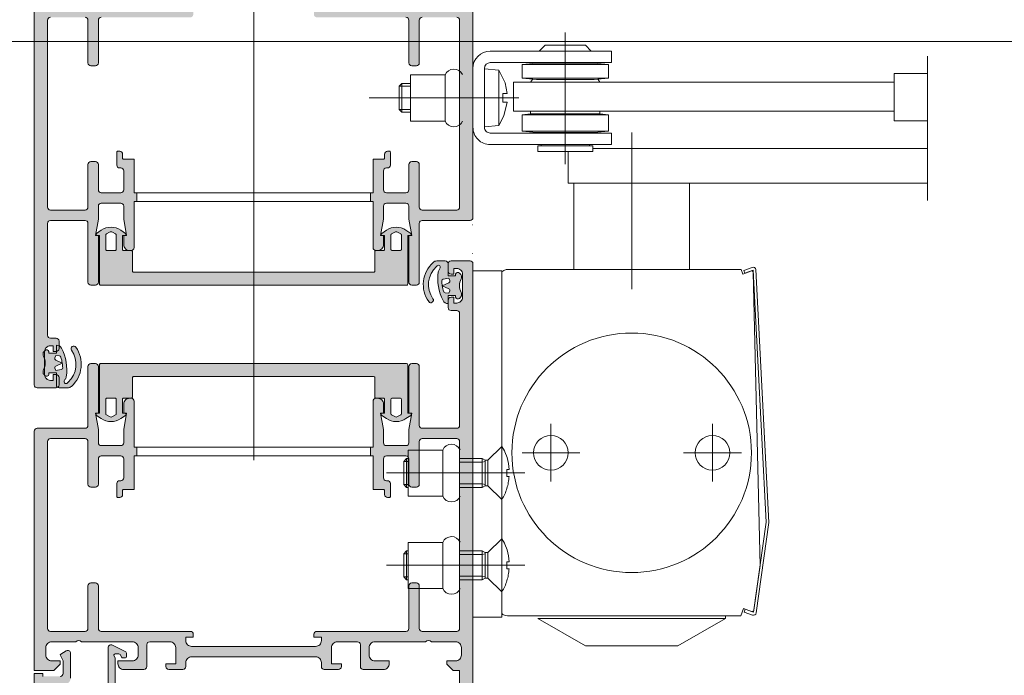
# Model space of a CAD drawing. Header units: metres. Extents: x -0.7 to 9.9, y -1.9 to 2.2.
# Tile 43 of 51: x 8.569 to 8.739, y 0.939 to 1.053. Entities that reach past the tile are written whole.
import ezdxf

# ---------------------------------------------------------------- set-up
doc = ezdxf.new("R2010")
doc.units = ezdxf.units.M
doc.header["$MEASUREMENT"] = 0
for name, pattern in [('ACAD_ISO02W100', [0.015, 0.012, -0.003]), ('ACAD_ISO10W100', [0.018, 0.012, -0.003, 0, -0.003]), ('BROKEN_3', [0.002, 0.001, -0.001]), ('Strichlinie doppelt', [0.109361, 0.052917, -0.021167, 0.014111, -0.021167])]:
    doc.linetypes.add(name, pattern=pattern)
for name, color, linetype in [('152 - Bemaßung_ Beschriftung.Ausbau', 7, 'Continuous'), ('451 - Universal.Achsen Raster', 7, 'Continuous'), ('608 - Struktur.Träger', 7, 'Continuous'), ('Neubau_301 - Elemente.Linie', 7, 'Continuous'), ('Neubau_302 - Elemente.Schraffur', 7, 'Continuous')]:
    doc.layers.add(name, color=color, linetype=linetype)
doc.styles.add('ERSTELLTER_STIL_1', font='txt')
doc.dimstyles.new('ERSTELLTER_STIL__5', dxfattribs={"dimtxt": 0.04, "dimasz": 0.02128, "dimexe": 0.18, "dimexo": 0.0625, "dimgap": 0, "dimtad": 1, "dimzin": 0, "dimdsep": 46, "dimtxsty": 'ERSTELLTER_STIL_1', "dimblk": 'ARROWHEAD_2', "dimblk1": 'ARROWHEAD_2', "dimblk2": 'ARROWHEAD_2', "dimcen": 0.09, "dimse1": 1, "dimse2": 1, "dimclrd": 7, "dimclre": 7, "dimclrt": 7, "dimazin": 0, "dimtfac": 1, "dimtdec": 4, "dimtmove": 0, "dimatfit": 3, "dimfxl": 1, "dimtolj": 1, "dimtzin": 0, "dimarcsym": 0})

# ---------------------------------------------------------------- blocks, each defined once
blk = doc.blocks.new('*D73', base_point=(-2.72064, -4.65605))
at = {"layer": '152 - Bemaßung_ Beschriftung.Ausbau', "color": 7, "linetype": 'Continuous', "lineweight": 5}
for p, q in [((8.86862, 1.09303), (8.89662, 1.07686)), ((8.90362, 1.08495), (8.86162, 1.08495)), ((8.88262, 0.91495), (8.88262, 1.08495)), ((8.86862, 0.92303), (8.89662, 0.90686)), ((8.90362, 0.91495), (8.86162, 0.91495))]:
    blk.add_line(p, q, dxfattribs=at)
at = {"layer": '152 - Bemaßung_ Beschriftung.Ausbau', "color": 7, "lineweight": 5, "insert": (8.87462, 0.96959), "char_height": 0.04, "attachment_point": 7, "rotation": 90, "style": 'ERSTELLTER_STIL_1'}
blk.add_mtext('\\A1;{\\pql;\\fArial|b0|i0|c0|p38;17}', dxfattribs=at)
blk = doc.blocks.new('ARROWHEAD_2')
at = {"color": 0, "linetype": 'Continuous', "lineweight": 0}
for p, q in [((-0.3781, -0.655), (0.3781, 0.655)), ((0, 0), (-1, 0))]:
    blk.add_line(p, q, dxfattribs=at)
blk = doc.blocks.new('*D78', base_point=(-2.72064, -4.65605))
at = {"layer": '152 - Bemaßung_ Beschriftung.Ausbau', "color": 7, "linetype": 'Continuous', "lineweight": 5}
for p, q in [((9.01862, 0.99703), (9.04662, 0.98086)), ((9.05362, 0.98895), (9.01162, 0.98895)), ((9.03262, -1.29105), (9.03262, 0.98895)), ((9.01862, -1.28297), (9.04662, -1.29914)), ((9.05362, -1.29105), (9.01162, -1.29105)), ((9.03262, -1.30475), (9.03262, -1.29105))]:
    blk.add_line(p, q, dxfattribs=at)
at = {"layer": '152 - Bemaßung_ Beschriftung.Ausbau', "color": 7, "lineweight": 5, "insert": (9.02462, -0.20427), "char_height": 0.04, "attachment_point": 7, "rotation": 90, "style": 'ERSTELLTER_STIL_1'}
blk.add_mtext('\\A1;{\\pql;\\fArial|b0|i0|c0|p38;2,28}', dxfattribs=at)
blk = doc.blocks.new('*D79', base_point=(-2.72064, -4.65605))
at = {"layer": '152 - Bemaßung_ Beschriftung.Ausbau', "color": 7, "linetype": 'Continuous', "lineweight": 5}
for p, q in [((9.01862, 1.70703), (9.04662, 1.69086)), ((9.05362, 1.69895), (9.01162, 1.69895)), ((9.03262, 0.98895), (9.03262, 1.69895)), ((9.01862, 0.99703), (9.04662, 0.98086)), ((9.05362, 0.98895), (9.01162, 0.98895))]:
    blk.add_line(p, q, dxfattribs=at)
at = {"layer": '152 - Bemaßung_ Beschriftung.Ausbau', "color": 7, "lineweight": 5, "char_height": 0.04, "attachment_point": 7, "rotation": 90, "style": 'ERSTELLTER_STIL_1'}
for s, insert in [('\\A1;{\\pql;\\fArial|b0|i0|c0|p38;1}', (9.02462, 1.6605)), ('\\A1;{\\pql;\\fArial|b0|i0|c0|p38;71}', (9.02462, 1.29841))]:
    blk.add_mtext(s, dxfattribs=dict(at, insert=insert))

msp = doc.modelspace()

# ---------------------------------------------------------------- hatches: boundary and pattern name
at = {"layer": 'Neubau_302 - Elemente.Schraffur', "linetype": 'Continuous', "lineweight": 5}
for points in [[(8.62008, 1.05755, 0.414214), (8.62108, 1.05855), (8.62108, 1.05925, -0.414214), (8.62158, 1.05975), (8.62403, 1.05975, -0.414214), (8.62453, 1.05925), (8.62453, 1.05875), (8.62283, 1.05875), (8.62283, 1.05595, 0.414214), (8.62383, 1.05495), (8.62733, 1.05495, 0.414214), (8.62783, 1.05545), (8.62783, 1.05925, -0.414214), (8.62833, 1.05975), (8.63183, 1.05975, -0.414214), (8.63283, 1.05875), (8.63283, 1.05825), (8.63033, 1.05825, 0.414214), (8.62933, 1.05725), (8.62933, 1.05595, 0.414214), (8.63033, 1.05495), (8.63913, 1.05495, 0.4), (8.64013, 1.05495), (8.64433, 1.05495, 0.414214), (8.64533, 1.05595), (8.64533, 1.05725, 0.414214), (8.64433, 1.05825), (8.64283, 1.05825), (8.64283, 1.05885), (8.64393, 1.05995), (8.64733, 1.05995), (8.64733, 1.01845, -0.414214), (8.64683, 1.01795), (8.63853, 1.01795, 0.414214), (8.63803, 1.01745), (8.63803, 1.00725, -0.414214), (8.63753, 1.00675), (8.63673, 1.00675, -0.414214), (8.63623, 1.00725), (8.63623, 1.01535), (8.63673, 1.01535), (8.63623, 1.01818), (8.63623, 1.02045, 0.414214), (8.63573, 1.02095), (8.63233, 1.02095, 0.414214), (8.63183, 1.02045), (8.63183, 1.01818), (8.63133, 1.01535), (8.63183, 1.01535), (8.63183, 1.01375, -0.414214), (8.63083, 1.01275), (8.63053, 1.01275, -0.414214), (8.63003, 1.01325), (8.63003, 1.02125), (8.62958, 1.02125), (8.62958, 1.02275), (8.63003, 1.02275), (8.63003, 1.02855), (8.63183, 1.02855, 0.414214), (8.63203, 1.02875), (8.63203, 1.02945, -0.414214), (8.63253, 1.02995), (8.63283, 1.02995, -0.414214), (8.63303, 1.02975), (8.63303, 1.02755, -0.414214), (8.63253, 1.02705), (8.63233, 1.02705, 0.414214), (8.63183, 1.02655), (8.63183, 1.02325, 0.414214), (8.63233, 1.02275), (8.63573, 1.02275, 0.414214), (8.63623, 1.02325), (8.63623, 1.02765, -0.414214), (8.63673, 1.02815), (8.63753, 1.02815, -0.414214), (8.63803, 1.02765), (8.63803, 1.02025, 0.414214), (8.63853, 1.01975), (8.64453, 1.01975, 0.414214), (8.64503, 1.02025), (8.64503, 1.05265, 0.414214), (8.64453, 1.05315), (8.63853, 1.05315, 0.414214), (8.63803, 1.05265), (8.63803, 1.04525, -0.414214), (8.63753, 1.04475), (8.63673, 1.04475, -0.414214), (8.63623, 1.04525), (8.63623, 1.05265, 0.414214), (8.63573, 1.05315), (8.62028, 1.05315, -0.414214), (8.61978, 1.05365), (8.61978, 1.05415), (8.62108, 1.05415), (8.62108, 1.05475, 0.414214), (8.62008, 1.05575), (8.59858, 1.05575, 0.414214), (8.59758, 1.05475), (8.59758, 1.05415), (8.59888, 1.05415), (8.59888, 1.05365, -0.414214), (8.59838, 1.05315), (8.58293, 1.05315, 0.414214), (8.58243, 1.05265), (8.58243, 1.04525, -0.414214), (8.58193, 1.04475), (8.58113, 1.04475, -0.414214), (8.58063, 1.04525), (8.58063, 1.05265, 0.414214), (8.58013, 1.05315), (8.57413, 1.05315, 0.414214), (8.57363, 1.05265), (8.57363, 1.02025, 0.414214), (8.57413, 1.01975), (8.58013, 1.01975, 0.414214), (8.58063, 1.02025), (8.58063, 1.02765, -0.414214), (8.58113, 1.02815), (8.58193, 1.02815, -0.414214), (8.58243, 1.02765), (8.58243, 1.02325, 0.414214), (8.58293, 1.02275), (8.58633, 1.02275, 0.414214), (8.58683, 1.02325), (8.58683, 1.02655, 0.414214), (8.58633, 1.02705), (8.58613, 1.02705, -0.414214), (8.58563, 1.02755), (8.58563, 1.02975, -0.414214), (8.58583, 1.02995), (8.58613, 1.02995, -0.414214), (8.58663, 1.02945), (8.58663, 1.02875, 0.414214), (8.58683, 1.02855), (8.58863, 1.02855), (8.58863, 1.02275), (8.58908, 1.02275), (8.58908, 1.02125), (8.58863, 1.02125), (8.58863, 1.01325, -0.414214), (8.58813, 1.01275), (8.58783, 1.01275, -0.414214), (8.58683, 1.01375), (8.58683, 1.01535), (8.58733, 1.01535), (8.58683, 1.01818), (8.58683, 1.02045, 0.414214), (8.58633, 1.02095), (8.58293, 1.02095, 0.414214), (8.58243, 1.02045), (8.58243, 1.01818), (8.58193, 1.01535), (8.58243, 1.01535), (8.58243, 1.00725, -0.414214), (8.58193, 1.00675), (8.58113, 1.00675, -0.414214), (8.58063, 1.00725), (8.58063, 1.01745, 0.414214), (8.58013, 1.01795), (8.57413, 1.01795, 0.414214), (8.57363, 1.01745), (8.57363, 0.99805, 0.414214), (8.57413, 0.99755), (8.57513, 0.99755, -0.414214), (8.57563, 0.99705), (8.57563, 0.99575, -0.414214), (8.57513, 0.99525), (8.57463, 0.99525), (8.57463, 0.99625), (8.57413, 0.99625, 0.414214), (8.57313, 0.99525), (8.57313, 0.99125, 0.414214), (8.57413, 0.99025), (8.57463, 0.99025), (8.57463, 0.99125), (8.57513, 0.99125, -0.414214), (8.57563, 0.99075), (8.57563, 0.98945, -0.414214), (8.57513, 0.98895), (8.57183, 0.98895, -0.414214), (8.57133, 0.98945), (8.57133, 1.05995), (8.57473, 1.05995), (8.57583, 1.05885), (8.57583, 1.05825), (8.57433, 1.05825, 0.414214), (8.57333, 1.05725), (8.57333, 1.05595, 0.414214), (8.57433, 1.05495), (8.57853, 1.05495, 0.4), (8.57953, 1.05495), (8.58833, 1.05495, 0.414214), (8.58933, 1.05595), (8.58933, 1.05725, 0.414214), (8.58833, 1.05825), (8.58583, 1.05825), (8.58583, 1.05875, -0.414214), (8.58683, 1.05975), (8.59033, 1.05975, -0.414214), (8.59083, 1.05925), (8.59083, 1.05545, 0.414214), (8.59133, 1.05495), (8.59483, 1.05495, 0.414214), (8.59583, 1.05595), (8.59583, 1.05875), (8.59413, 1.05875), (8.59413, 1.05925, -0.414214), (8.59463, 1.05975), (8.59708, 1.05975, -0.414214), (8.59758, 1.05925), (8.59758, 1.05855, 0.414214), (8.59858, 1.05755)], [(8.57413, 0.98015, 0.414214), (8.57363, 0.97965), (8.57363, 0.94725, 0.414214), (8.57413, 0.94675), (8.58013, 0.94675, 0.414214), (8.58063, 0.94725), (8.58063, 0.95465, -0.414214), (8.58113, 0.95515), (8.58193, 0.95515, -0.414214), (8.58243, 0.95465), (8.58243, 0.94725, 0.414214), (8.58293, 0.94675), (8.59838, 0.94675, -0.414214), (8.59888, 0.94625), (8.59888, 0.94575), (8.59758, 0.94575), (8.59758, 0.94515, 0.414214), (8.59858, 0.94415), (8.62008, 0.94415, 0.414214), (8.62108, 0.94515), (8.62108, 0.94575), (8.61978, 0.94575), (8.61978, 0.94625, -0.414214), (8.62028, 0.94675), (8.63573, 0.94675, 0.414214), (8.63623, 0.94725), (8.63623, 0.95465, -0.414214), (8.63673, 0.95515), (8.63753, 0.95515, -0.414214), (8.63803, 0.95465), (8.63803, 0.94725, 0.414214), (8.63853, 0.94675), (8.64453, 0.94675, 0.414214), (8.64503, 0.94725), (8.64503, 0.97965, 0.414214), (8.64453, 0.98015), (8.63853, 0.98015, 0.414214), (8.63803, 0.97965), (8.63803, 0.97225, -0.414214), (8.63753, 0.97175), (8.63673, 0.97175, -0.414214), (8.63623, 0.97225), (8.63623, 0.97665, 0.414214), (8.63573, 0.97715), (8.63233, 0.97715, 0.414214), (8.63183, 0.97665), (8.63183, 0.97335, 0.414214), (8.63233, 0.97285), (8.63253, 0.97285, -0.414214), (8.63303, 0.97235), (8.63303, 0.97015, -0.414214), (8.63283, 0.96995), (8.63253, 0.96995, -0.414214), (8.63203, 0.97045), (8.63203, 0.97115, 0.414214), (8.63183, 0.97135), (8.63003, 0.97135), (8.63003, 0.97715), (8.62958, 0.97715), (8.62958, 0.97865), (8.63003, 0.97865), (8.63003, 0.98665, -0.414214), (8.63053, 0.98715), (8.63083, 0.98715, -0.414214), (8.63183, 0.98615), (8.63183, 0.98455), (8.63133, 0.98455), (8.63183, 0.98171), (8.63183, 0.97945, 0.414214), (8.63233, 0.97895), (8.63573, 0.97895, 0.414214), (8.63623, 0.97945), (8.63623, 0.98171), (8.63673, 0.98455), (8.63623, 0.98455), (8.63623, 0.99265, -0.414214), (8.63673, 0.99315), (8.63753, 0.99315, -0.414214), (8.63803, 0.99265), (8.63803, 0.98245, 0.414214), (8.63853, 0.98195), (8.64453, 0.98195, 0.414214), (8.64503, 0.98245), (8.64503, 1.00185, 0.414214), (8.64453, 1.00235), (8.64353, 1.00235, -0.414214), (8.64303, 1.00285), (8.64303, 1.00415, -0.414214), (8.64353, 1.00465), (8.64403, 1.00465), (8.64403, 1.00365), (8.64453, 1.00365, 0.414214), (8.64553, 1.00465), (8.64553, 1.00865, 0.414214), (8.64453, 1.00965), (8.64403, 1.00965), (8.64403, 1.00865), (8.64353, 1.00865, -0.414214), (8.64303, 1.00915), (8.64303, 1.01045, -0.414214), (8.64353, 1.01095), (8.64683, 1.01095, -0.414214), (8.64733, 1.01045), (8.64733, 0.91545, -0.414214), (8.64683, 0.91495), (8.64233, 0.91495, -0.414214), (8.64183, 0.91545), (8.64183, 0.91675, -0.414214), (8.64233, 0.91725), (8.64283, 0.91725), (8.64283, 0.91625), (8.64433, 0.91625, 0.414214), (8.64533, 0.91725), (8.64533, 0.92125, 0.414214), (8.64433, 0.92225), (8.64283, 0.92225), (8.64283, 0.92125), (8.64233, 0.92125, -0.414214), (8.64183, 0.92175), (8.64183, 0.92455, -0.474498), (8.64243, 0.92504, -0.474498), (8.64303, 0.92455), (8.64303, 0.92405, 0.414214), (8.64353, 0.92355), (8.64453, 0.92355, 0.414214), (8.64503, 0.92405), (8.64503, 0.93995), (8.64393, 0.93995), (8.64283, 0.94105), (8.64283, 0.94165), (8.64433, 0.94165, 0.414214), (8.64533, 0.94265), (8.64533, 0.94395, 0.414214), (8.64433, 0.94495), (8.64013, 0.94495, 0.4), (8.63913, 0.94495), (8.63033, 0.94495, 0.414214), (8.62933, 0.94395), (8.62933, 0.94265, 0.414214), (8.63033, 0.94165), (8.63283, 0.94165), (8.63283, 0.94115, -0.414214), (8.63183, 0.94015), (8.62833, 0.94015, -0.414214), (8.62783, 0.94065), (8.62783, 0.94445, 0.414214), (8.62733, 0.94495), (8.62383, 0.94495, 0.414214), (8.62283, 0.94395), (8.62283, 0.94115), (8.62453, 0.94115), (8.62453, 0.94065, -0.414214), (8.62403, 0.94015), (8.62158, 0.94015, -0.414214), (8.62108, 0.94065), (8.62108, 0.94135, 0.414214), (8.62008, 0.94235), (8.59858, 0.94235, 0.414214), (8.59758, 0.94135), (8.59758, 0.94065, -0.414214), (8.59708, 0.94015), (8.59463, 0.94015, -0.414214), (8.59413, 0.94065), (8.59413, 0.94115), (8.59583, 0.94115), (8.59583, 0.94395, 0.414214), (8.59483, 0.94495), (8.59133, 0.94495, 0.414214), (8.59083, 0.94445), (8.59083, 0.94065, -0.414214), (8.59033, 0.94015), (8.58683, 0.94015, -0.414214), (8.58583, 0.94115), (8.58583, 0.94165), (8.58833, 0.94165, 0.414214), (8.58933, 0.94265), (8.58933, 0.94395, 0.414214), (8.58833, 0.94495), (8.57953, 0.94495, 0.4), (8.57853, 0.94495), (8.57433, 0.94495, 0.414214), (8.57333, 0.94395), (8.57333, 0.94265, 0.414214), (8.57433, 0.94165), (8.57583, 0.94165), (8.57583, 0.94105), (8.57473, 0.93995), (8.57133, 0.93995), (8.57133, 0.98145, -0.414214), (8.57183, 0.98195), (8.58013, 0.98195, 0.414214), (8.58063, 0.98245), (8.58063, 0.99265, -0.414214), (8.58113, 0.99315), (8.58193, 0.99315, -0.414214), (8.58243, 0.99265), (8.58243, 0.98455), (8.58193, 0.98455), (8.58243, 0.98171), (8.58243, 0.97945, 0.414214), (8.58293, 0.97895), (8.58633, 0.97895, 0.414214), (8.58683, 0.97945), (8.58683, 0.98171), (8.58733, 0.98455), (8.58683, 0.98455), (8.58683, 0.98615, -0.414214), (8.58783, 0.98715), (8.58813, 0.98715, -0.414214), (8.58863, 0.98665), (8.58863, 0.97865), (8.58908, 0.97865), (8.58908, 0.97715), (8.58863, 0.97715), (8.58863, 0.97135), (8.58683, 0.97135, 0.414214), (8.58663, 0.97115), (8.58663, 0.97045, -0.414214), (8.58613, 0.96995), (8.58583, 0.96995, -0.414214), (8.58563, 0.97015), (8.58563, 0.97235, -0.488484), (8.58624, 0.97286, 0.473285), (8.58683, 0.97335), (8.58683, 0.97665, 0.414214), (8.58633, 0.97715), (8.58293, 0.97715, 0.414214), (8.58243, 0.97665), (8.58243, 0.97225, -0.414214), (8.58193, 0.97175), (8.58113, 0.97175, -0.414214), (8.58063, 0.97225), (8.58063, 0.97965, 0.414214), (8.58013, 0.98015)], [(8.61948, 0.9188, -0.668201), (8.62033, 0.91845), (8.62033, 0.91745, -0.414577), (8.61983, 0.91695), (8.61883, 0.91695, 0.414577), (8.61833, 0.91645), (8.61833, 0.91545, -0.414395), (8.61783, 0.91495), (8.57183, 0.91495, -0.414516), (8.57133, 0.91545), (8.57133, 0.93945), (8.57283, 0.93945), (8.57283, 0.93895), (8.57583, 0.93895, 0.414515), (8.57633, 0.93945), (8.57633, 0.94165), (8.57586, 0.94257, -0.401246), (8.57593, 0.94283), (8.57688, 0.94338, -0.57735), (8.57763, 0.94295), (8.57763, 0.93865, -0.414516), (8.57663, 0.93765), (8.57333, 0.93765, 0.414516), (8.57283, 0.93715), (8.57283, 0.91685, 0.414513), (8.57333, 0.91635), (8.58363, 0.91635, 0.414515), (8.58413, 0.91685), (8.58413, 0.94395, -0.589288), (8.5849, 0.94437), (8.5871, 0.94329, -0.256951), (8.58733, 0.94287), (8.58733, 0.94235, -0.413047), (8.58713, 0.94215), (8.58665, 0.94215, -0.265753), (8.58648, 0.94225), (8.58619, 0.94275, 0.268805), (8.58601, 0.94285), (8.58533, 0.94285, 0.493148), (8.58514, 0.94259), (8.58533, 0.94215), (8.58533, 0.91685, 0.414515), (8.58583, 0.91635), (8.61663, 0.91635, 0.414516), (8.61713, 0.91685), (8.61713, 0.91848, -0.114745), (8.61727, 0.91914), (8.6194, 0.9237, -0.99569), (8.62027, 0.9232), (8.6183, 0.91898, 0.872598), (8.61907, 0.91839)]]:
    msp.add_hatch(color=7, dxfattribs=at).paths.add_polyline_path(points)
h = msp.add_hatch(color=7, dxfattribs=at)
h.paths.add_polyline_path([(8.63655, 1.01571, -0.737214), (8.63643, 1.01535), (8.63603, 1.01535), (8.63603, 1.00695, -0.414214), (8.63583, 1.00675), (8.58283, 1.00675, -0.414214), (8.58263, 1.00695), (8.58263, 1.01535), (8.58223, 1.01535, -0.737214), (8.58212, 1.01571), (8.58294, 1.01627, -0.309622), (8.58633, 1.01627), (8.58715, 1.01571, -0.737214), (8.58703, 1.01535), (8.58663, 1.01535), (8.58663, 1.01295, 0.414214), (8.58683, 1.01275), (8.58813, 1.01275, -0.414214), (8.58833, 1.01255), (8.58833, 1.0092, 0.414214), (8.58853, 1.009), (8.63013, 1.009, 0.414214), (8.63033, 1.0092), (8.63033, 1.01255, -0.414214), (8.63053, 1.01275), (8.63183, 1.01275, 0.414214), (8.63203, 1.01295), (8.63203, 1.01535), (8.63163, 1.01535, -0.737214), (8.63152, 1.01571), (8.63234, 1.01627, -0.309622), (8.63573, 1.01627)])
h.paths.add_polyline_path([(8.63473, 1.01275, 0.414214), (8.63493, 1.01295), (8.63493, 1.01544, 0.267949), (8.63483, 1.01561), (8.63428, 1.01593, 0.267949), (8.63378, 1.01593), (8.63323, 1.01561, 0.267949), (8.63313, 1.01544), (8.63313, 1.01295, 0.414214), (8.63333, 1.01275)], flags=0)
h.paths.add_polyline_path([(8.58553, 1.01544, 0.267949), (8.58543, 1.01561), (8.58488, 1.01593, 0.267949), (8.58438, 1.01593), (8.58383, 1.01561, 0.267949), (8.58373, 1.01544), (8.58373, 1.01295, 0.414214), (8.58393, 1.01275), (8.58533, 1.01275, 0.414214), (8.58553, 1.01295)], flags=0)
h = msp.add_hatch(color=7, dxfattribs=at)
h.paths.add_polyline_path([(8.64533, 1.00808, -0.120523), (8.64528, 1.00785, 0.2446), (8.64528, 1.00545, -0.120523), (8.64533, 1.00522), (8.64533, 1.00492, -0.198912), (8.64525, 1.00471), (8.645, 1.00446, -0.580394), (8.64433, 1.00465), (8.64433, 1.00495), (8.64303, 1.00495), (8.64303, 1.00355, -0.277963), (8.64215, 1.00408, -0.162943), (8.64133, 1.00903, -0.138343), (8.64156, 1.00952, 0.237078), (8.64167, 1.00996, 0.488814), (8.64124, 1.01016, 0.071122), (8.64099, 1.00998, 0.372376), (8.6404, 1.0044, -1), (8.63966, 1.00389, -0.376216), (8.64042, 1.01068, -0.1871), (8.6411, 1.01094), (8.64118, 1.01094, -0.006591), (8.64132, 1.01095), (8.64253, 1.01095, -0.414214), (8.64303, 1.01045), (8.64303, 1.00835), (8.64433, 1.00835), (8.64433, 1.00865, -0.580394), (8.645, 1.00883), (8.64525, 1.00859, -0.198912), (8.64533, 1.00838)])
h.paths.add_polyline_path([(8.64315, 1.00717, 0.388879), (8.64331, 1.00755), (8.64316, 1.00795), (8.64219, 1.00777, 0.376016), (8.64194, 1.00747, 0.028633), (8.64202, 1.00665)], flags=0)
h.paths.add_polyline_path([(8.64331, 1.00574, 0.388879), (8.64315, 1.00612), (8.64202, 1.00665, 0.03698), (8.64227, 1.00561, 0.303538), (8.64253, 1.0054), (8.64316, 1.00535)], flags=0)
h = msp.add_hatch(color=7, dxfattribs=at)
h.paths.add_polyline_path([(8.57854, 0.99601, -0.376216), (8.57778, 0.98921, -0.1871), (8.5771, 0.98895), (8.57702, 0.98895, -0.006591), (8.57688, 0.98895), (8.57567, 0.98895, -0.414214), (8.57517, 0.98945), (8.57517, 0.99155), (8.57387, 0.99155), (8.57387, 0.99125, -0.580394), (8.5732, 0.99106), (8.57296, 0.99131, -0.198912), (8.57287, 0.99152), (8.57287, 0.99182, -0.120523), (8.57292, 0.99205, 0.2446), (8.57292, 0.99445, -0.120523), (8.57287, 0.99468), (8.57287, 0.99498, -0.198912), (8.57296, 0.99519), (8.5732, 0.99543, -0.580394), (8.57387, 0.99525), (8.57387, 0.99495), (8.57517, 0.99495), (8.57517, 0.99635, -0.277963), (8.57605, 0.99581, -0.162943), (8.57687, 0.99086, -0.138343), (8.57664, 0.99037, 0.237078), (8.57653, 0.98994, 0.488814), (8.57696, 0.98973, 0.071122), (8.57721, 0.98991, 0.372376), (8.5778, 0.99549, -1)])
h.paths.add_polyline_path([(8.57601, 0.99212, 0.376016), (8.57626, 0.99243, 0.028633), (8.57618, 0.99325), (8.57505, 0.99272, 0.388879), (8.57489, 0.99234), (8.57504, 0.99195)], flags=0)
h.paths.add_polyline_path([(8.57618, 0.99325, 0.03698), (8.57594, 0.99428, 0.303538), (8.57568, 0.99449), (8.57504, 0.99455), (8.57489, 0.99415, 0.388879), (8.57505, 0.99377)], flags=0)
h = msp.add_hatch(color=7, dxfattribs=at)
h.paths.add_polyline_path([(8.63643, 0.98455, -0.737214), (8.63655, 0.98418), (8.63573, 0.98362, -0.309622), (8.63234, 0.98362), (8.63152, 0.98418, -0.737214), (8.63163, 0.98455), (8.63203, 0.98455), (8.63203, 0.98695, 0.414214), (8.63183, 0.98715), (8.63053, 0.98715, -0.414214), (8.63033, 0.98735), (8.63033, 0.9907, 0.414214), (8.63013, 0.9909), (8.58853, 0.9909, 0.414214), (8.58833, 0.9907), (8.58833, 0.98735, -0.414214), (8.58813, 0.98715), (8.58683, 0.98715, 0.414214), (8.58663, 0.98695), (8.58663, 0.98455), (8.58703, 0.98455, -0.737214), (8.58715, 0.98418), (8.58633, 0.98362, -0.309622), (8.58294, 0.98362), (8.58212, 0.98418, -0.737214), (8.58223, 0.98455), (8.58263, 0.98455), (8.58263, 0.99295, -0.414214), (8.58283, 0.99315), (8.63583, 0.99315, -0.414214), (8.63603, 0.99295), (8.63603, 0.98455)])
h.paths.add_polyline_path([(8.63483, 0.98428, 0.267949), (8.63493, 0.98445), (8.63493, 0.98695, 0.414214), (8.63473, 0.98715), (8.63333, 0.98715, 0.414214), (8.63313, 0.98695), (8.63313, 0.98445, 0.267949), (8.63323, 0.98428), (8.63378, 0.98396, 0.267949), (8.63428, 0.98396)], flags=0)
h.paths.add_polyline_path([(8.58543, 0.98428, 0.267949), (8.58553, 0.98445), (8.58553, 0.98695, 0.414214), (8.58533, 0.98715), (8.58393, 0.98715, 0.414214), (8.58373, 0.98695), (8.58373, 0.98445, 0.267949), (8.58383, 0.98428), (8.58438, 0.98396, 0.267949), (8.58488, 0.98396)], flags=0)

# ---------------------------------------------------------------- linework, layer by layer
at = {"layer": '451 - Universal.Achsen Raster', "color": 160, "linetype": 'Strichlinie doppelt', "lineweight": 9, "ltscale": 2, "true_color": 0x3232ff}
msp.add_line((8.60935, 1.89395), (8.60935, -1.60605), dxfattribs=at)
at = {"layer": '608 - Struktur.Träger', "color": 252, "linetype": 'Continuous', "lineweight": 13, "true_color": 0x919191}
msp.add_line((8.76935, 1.04895), (8.09935, 1.04895), dxfattribs=at)
at = {"layer": 'Neubau_301 - Elemente.Linie', "color": 1, "linetype": 'Continuous', "lineweight": 5}
for p, q in [((8.58908, 1.02275), (8.58908, 1.02125)), ((8.62958, 1.02275), (8.62958, 1.02125)), ((8.64733, 1.0172), (8.64728, 1.0172)), ((8.64733, 1.0122), (8.64728, 1.0122)), ((8.58908, 0.97865), (8.58908, 0.97715)), ((8.62958, 0.97865), (8.62958, 0.97715)), ((8.64733, 0.9742), (8.64728, 0.9742)), ((8.64733, 0.9582), (8.64728, 0.9582))]:
    msp.add_line(p, q, dxfattribs=at)
at = {"layer": 'Neubau_301 - Elemente.Linie', "color": 1, "linetype": 'Continuous', "lineweight": 5, "flags": 128}
for points in [[(8.57133, 1.05995), (8.57133, 0.98945, 0.414214), (8.57183, 0.98895), (8.57513, 0.98895, 0.414214), (8.57563, 0.98945), (8.57563, 0.99075, 0.414214), (8.57513, 0.99125), (8.57463, 0.99125), (8.57463, 0.99025), (8.57413, 0.99025, -0.414214), (8.57313, 0.99125), (8.57313, 0.99525, -0.414214), (8.57413, 0.99625), (8.57463, 0.99625), (8.57463, 0.99525), (8.57513, 0.99525, 0.414214), (8.57563, 0.99575), (8.57563, 0.99705, 0.414214), (8.57513, 0.99755), (8.57413, 0.99755, -0.414214), (8.57363, 0.99805), (8.57363, 1.01745, -0.414214), (8.57413, 1.01795), (8.58013, 1.01795, -0.414214), (8.58063, 1.01745), (8.58063, 1.00725, 0.414214), (8.58113, 1.00675), (8.58193, 1.00675, 0.414214), (8.58243, 1.00725), (8.58243, 1.01535), (8.58193, 1.01535), (8.58243, 1.01818), (8.58243, 1.02045, -0.414214), (8.58293, 1.02095), (8.58633, 1.02095, -0.414214), (8.58683, 1.02045), (8.58683, 1.01818), (8.58733, 1.01535), (8.58683, 1.01535), (8.58683, 1.01375, 0.414214), (8.58783, 1.01275), (8.58813, 1.01275, 0.414214), (8.58863, 1.01325), (8.58863, 1.02125), (8.63003, 1.02125), (8.63003, 1.01325, 0.414214), (8.63053, 1.01275), (8.63083, 1.01275, 0.414214), (8.63183, 1.01375), (8.63183, 1.01535), (8.63133, 1.01535), (8.63183, 1.01818), (8.63183, 1.02045, -0.414214), (8.63233, 1.02095), (8.63573, 1.02095, -0.414214), (8.63623, 1.02045), (8.63623, 1.01818), (8.63673, 1.01535), (8.63623, 1.01535), (8.63623, 1.00725, 0.414214), (8.63673, 1.00675), (8.63753, 1.00675, 0.414214), (8.63803, 1.00725), (8.63803, 1.01745, -0.414214), (8.63853, 1.01795), (8.64683, 1.01795, 0.414214), (8.64733, 1.01845), (8.64733, 1.05995)], [(8.64453, 1.05315, -0.414214), (8.64503, 1.05265), (8.64503, 1.02025, -0.414214), (8.64453, 1.01975), (8.63853, 1.01975, -0.414214), (8.63803, 1.02025), (8.63803, 1.02765, 0.414214), (8.63753, 1.02815), (8.63673, 1.02815, 0.414214), (8.63623, 1.02765), (8.63623, 1.02325, -0.414214), (8.63573, 1.02275), (8.63233, 1.02275, -0.414214), (8.63183, 1.02325), (8.63183, 1.02655, -0.414214), (8.63233, 1.02705), (8.63253, 1.02705, 0.414214), (8.63303, 1.02755), (8.63303, 1.02975, 0.414214), (8.63283, 1.02995), (8.63253, 1.02995, 0.414214), (8.63203, 1.02945), (8.63203, 1.02875, -0.414214), (8.63183, 1.02855), (8.63003, 1.02855), (8.63003, 1.02275), (8.58863, 1.02275), (8.58863, 1.02855), (8.58683, 1.02855, -0.414214), (8.58663, 1.02875), (8.58663, 1.02945, 0.414214), (8.58613, 1.02995), (8.58583, 1.02995, 0.414214), (8.58563, 1.02975), (8.58563, 1.02755, 0.414214), (8.58613, 1.02705), (8.58633, 1.02705, -0.414214), (8.58683, 1.02655), (8.58683, 1.02325, -0.414214), (8.58633, 1.02275), (8.58293, 1.02275, -0.414214), (8.58243, 1.02325), (8.58243, 1.02765, 0.414214), (8.58193, 1.02815), (8.58113, 1.02815, 0.414214), (8.58063, 1.02765), (8.58063, 1.02025, -0.414214), (8.58013, 1.01975), (8.57413, 1.01975, -0.414214), (8.57363, 1.02025), (8.57363, 1.05265, -0.414214), (8.57413, 1.05315)], [(8.58013, 1.05315, -0.414214), (8.58063, 1.05265), (8.58063, 1.04525, 0.414214), (8.58113, 1.04475), (8.58193, 1.04475, 0.414214), (8.58243, 1.04525), (8.58243, 1.05265, -0.414214), (8.58293, 1.05315)], [(8.63573, 1.05315, -0.414214), (8.63623, 1.05265), (8.63623, 1.04525, 0.414214), (8.63673, 1.04475), (8.63753, 1.04475, 0.414214), (8.63803, 1.04525), (8.63803, 1.05265, -0.414214), (8.63853, 1.05315)], [(8.64933, 1.0341, 0.414217), (8.65033, 1.0331), (8.67133, 1.0331), (8.67133, 1.0311), (8.65033, 1.0311, -0.414223), (8.64733, 1.0341), (8.64733, 1.0443, -0.414204), (8.65033, 1.0473), (8.67133, 1.0473), (8.67133, 1.0453), (8.65033, 1.0453, 0.414205), (8.64933, 1.0443)], [(8.64552, 1.03518, -0.66703), (8.64252, 1.03518), (8.63652, 1.03518), (8.63652, 1.0367), (8.63503, 1.0367), (8.63453, 1.0372), (8.63453, 1.0412), (8.63503, 1.0417), (8.63652, 1.0417), (8.63652, 1.04318), (8.64252, 1.04318, -0.65637), (8.6455, 1.04323)], [(8.64733, 0.91545), (8.64733, 1.01045, 0.414214), (8.64683, 1.01095), (8.64353, 1.01095, 0.414214), (8.64303, 1.01045), (8.64303, 1.00915, 0.414214), (8.64353, 1.00865), (8.64403, 1.00865), (8.64403, 1.00965), (8.64453, 1.00965, -0.414214), (8.64553, 1.00865), (8.64553, 1.00465, -0.414214), (8.64453, 1.00365), (8.64403, 1.00365), (8.64403, 1.00465), (8.64353, 1.00465, 0.414214), (8.64303, 1.00415), (8.64303, 1.00285, 0.414214), (8.64353, 1.00235), (8.64453, 1.00235, -0.414214), (8.64503, 1.00185), (8.64503, 0.98245, -0.414214), (8.64453, 0.98195), (8.63853, 0.98195, -0.414214), (8.63803, 0.98245), (8.63803, 0.99265, 0.414214), (8.63753, 0.99315), (8.63673, 0.99315, 0.414214), (8.63623, 0.99265), (8.63623, 0.98455), (8.63673, 0.98455), (8.63623, 0.98171), (8.63623, 0.97945, -0.414214), (8.63573, 0.97895), (8.63233, 0.97895, -0.414214), (8.63183, 0.97945), (8.63183, 0.98171), (8.63133, 0.98455), (8.63183, 0.98455), (8.63183, 0.98615, 0.414214), (8.63083, 0.98715), (8.63053, 0.98715, 0.414214), (8.63003, 0.98665), (8.63003, 0.97865), (8.58863, 0.97865), (8.58863, 0.98665, 0.414214), (8.58813, 0.98715), (8.58783, 0.98715, 0.414214), (8.58683, 0.98615), (8.58683, 0.98455), (8.58733, 0.98455), (8.58683, 0.98171), (8.58683, 0.97945, -0.414214), (8.58633, 0.97895), (8.58293, 0.97895, -0.414214), (8.58243, 0.97945), (8.58243, 0.98171), (8.58193, 0.98455), (8.58243, 0.98455), (8.58243, 0.99265, 0.414214), (8.58193, 0.99315), (8.58113, 0.99315, 0.414214), (8.58063, 0.99265), (8.58063, 0.98245, -0.414214), (8.58013, 0.98195), (8.57183, 0.98195, 0.414214), (8.57133, 0.98145), (8.57133, 0.93995), (8.57473, 0.93995), (8.57583, 0.94105), (8.57583, 0.94165), (8.57433, 0.94165, -0.414214), (8.57333, 0.94265), (8.57333, 0.94395, -0.414214), (8.57433, 0.94495), (8.57853, 0.94495, -0.4), (8.57953, 0.94495), (8.58833, 0.94495, -0.414214), (8.58933, 0.94395), (8.58933, 0.94265, -0.414214), (8.58833, 0.94165), (8.58583, 0.94165), (8.58583, 0.94115, 0.414214), (8.58683, 0.94015), (8.59033, 0.94015, 0.414214), (8.59083, 0.94065), (8.59083, 0.94445, -0.414214), (8.59133, 0.94495), (8.59483, 0.94495, -0.414214), (8.59583, 0.94395), (8.59583, 0.94115), (8.59413, 0.94115), (8.59413, 0.94065, 0.414214), (8.59463, 0.94015), (8.59708, 0.94015, 0.414214), (8.59758, 0.94065), (8.59758, 0.94135, -0.414214), (8.59858, 0.94235), (8.62008, 0.94235, -0.414214), (8.62108, 0.94135), (8.62108, 0.94065, 0.414214), (8.62158, 0.94015), (8.62403, 0.94015, 0.414214), (8.62453, 0.94065), (8.62453, 0.94115), (8.62283, 0.94115), (8.62283, 0.94395, -0.414214), (8.62383, 0.94495), (8.62733, 0.94495, -0.414214), (8.62783, 0.94445), (8.62783, 0.94065, 0.414214), (8.62833, 0.94015), (8.63183, 0.94015, 0.414214), (8.63283, 0.94115), (8.63283, 0.94165), (8.63033, 0.94165, -0.414214), (8.62933, 0.94265), (8.62933, 0.94395, -0.414214), (8.63033, 0.94495), (8.63913, 0.94495, -0.4), (8.64013, 0.94495), (8.64433, 0.94495, -0.414214), (8.64533, 0.94395), (8.64533, 0.94265, -0.414214), (8.64433, 0.94165), (8.64283, 0.94165), (8.64283, 0.94105), (8.64393, 0.93995), (8.64503, 0.93995), (8.64503, 0.92405, -0.414214)], [(8.64512, 0.97018, -0.667031), (8.64212, 0.97018), (8.63612, 0.97018), (8.63612, 0.9717), (8.63583, 0.9717), (8.63533, 0.9722), (8.63533, 0.9762), (8.63583, 0.9767), (8.63612, 0.9767), (8.63612, 0.97818), (8.64212, 0.97818, -0.656373), (8.6451, 0.97823)], [(8.64512, 0.95418, -0.667031), (8.64212, 0.95418), (8.63612, 0.95418), (8.63612, 0.9557), (8.63583, 0.9557), (8.63533, 0.9562), (8.63533, 0.9602), (8.63583, 0.9607), (8.63612, 0.9607), (8.63612, 0.96218), (8.64212, 0.96218, -0.656373), (8.6451, 0.96223)], [(8.57583, 0.93895, 0.414515), (8.57633, 0.93945), (8.57633, 0.94165), (8.57586, 0.94257, -0.401246), (8.57593, 0.94283), (8.57688, 0.94338, -0.57735), (8.57763, 0.94295), (8.57763, 0.93865, -0.414516)], [(8.58413, 0.91685), (8.58413, 0.94395, -0.589288), (8.5849, 0.94437), (8.5871, 0.94329, -0.256951), (8.58733, 0.94287), (8.58733, 0.94235, -0.413047), (8.58713, 0.94215), (8.58665, 0.94215, -0.265753), (8.58648, 0.94225), (8.58619, 0.94275, 0.268805), (8.58601, 0.94285), (8.58533, 0.94285, 0.493148), (8.58514, 0.94259), (8.58533, 0.94215), (8.58533, 0.91685, 0.414515)]]:
    msp.add_lwpolyline(points, format="xyb", dxfattribs=at)
at = {"layer": 'Neubau_301 - Elemente.Linie', "color": 1, "linetype": 'ACAD_ISO10W100', "lineweight": 5}
for points in [[(8.66333, 1.02771), (8.66333, 1.05054)], [(8.72609, 1.0214), (8.72609, 1.0464)], [(8.65528, 1.0392), (8.62933, 1.0392)], [(8.67483, 1.03318), (8.67483, 1.00605)], [(8.66083, 0.9727), (8.66083, 0.9827)], [(8.68883, 0.9727), (8.68883, 0.9827)], [(8.66583, 0.9777), (8.65583, 0.9777)], [(8.69383, 0.9777), (8.68383, 0.9777)], [(8.65633, 0.9742), (8.63233, 0.9742)], [(8.65633, 0.9582), (8.63233, 0.9582)]]:
    msp.add_lwpolyline(points, dxfattribs=at)
at = {"layer": 'Neubau_301 - Elemente.Linie', "color": 1, "linetype": 'Continuous', "lineweight": 5, "flags": 128}
for points in [[(8.65883, 1.0473), (8.65983, 1.0483), (8.66683, 1.0483), (8.66783, 1.0473)], [(8.65183, 1.04398), (8.65289, 1.04179), (8.65325, 1.03995), (8.65253, 1.03995), (8.65253, 1.03845), (8.65325, 1.03845), (8.6527, 1.03608), (8.65183, 1.03442)], [(8.65583, 1.04498), (8.65833, 1.0452), (8.66833, 1.0452), (8.67083, 1.04498)], [(8.65583, 1.04262), (8.65833, 1.0424), (8.66833, 1.0424), (8.67083, 1.04262)], [(8.72609, 1.0352), (8.72033, 1.0352), (8.72033, 1.0434), (8.72609, 1.0434)], [(8.72033, 1.0369), (8.65433, 1.0369), (8.65433, 1.0419), (8.72033, 1.0419)], [(8.65583, 1.03627), (8.65733, 1.0364), (8.66933, 1.0364), (8.67083, 1.03627)], [(8.67083, 1.03342), (8.66833, 1.0332), (8.65833, 1.0332), (8.65583, 1.03342)], [(8.57133, 0.91545), (8.57133, 0.93945), (8.57283, 0.93945), (8.57283, 0.93895)]]:
    msp.add_lwpolyline(points, dxfattribs=at)
for points in [[(8.64933, 1.0341), (8.64933, 1.0442), (8.65183, 1.04398), (8.65183, 1.03442), (8.64933, 1.0342)], [(8.67083, 1.04262), (8.65583, 1.04262), (8.65583, 1.04498), (8.67083, 1.04498)], [(8.67083, 1.03342), (8.65583, 1.03342), (8.65583, 1.03627), (8.67083, 1.03627)], [(8.66808, 1.0299), (8.65858, 1.0299), (8.65858, 1.0309), (8.66808, 1.0309)], [(8.64733, 0.9492), (8.64733, 1.0092), (8.65233, 1.0092), (8.65233, 0.9492)], [(8.65858, 0.94901), (8.69108, 0.94901), (8.68283, 0.94425), (8.66683, 0.94425)]]:
    msp.add_lwpolyline(points, close=True, dxfattribs=at)
at = {"layer": 'Neubau_301 - Elemente.Linie', "color": 1, "linetype": 'Continuous', "lineweight": 5}
for points in [[(8.64252, 1.04318), (8.64252, 1.03518)], [(8.65762, 1.0424), (8.65733, 1.0419)], [(8.66933, 1.0419), (8.66905, 1.0424)], [(8.63453, 1.0412), (8.63653, 1.0412)], [(8.63503, 1.0367), (8.63503, 1.0417)], [(8.63652, 1.0417), (8.63652, 1.0367)], [(8.64733, 1.0417), (8.64733, 1.0367)], [(8.63453, 1.0372), (8.63653, 1.0372)], [(8.65733, 1.0369), (8.65733, 1.0364)], [(8.66933, 1.0364), (8.66933, 1.0369)], [(8.66808, 1.0304), (8.72609, 1.0304)], [(8.72609, 1.0244), (8.66383, 1.0244), (8.66383, 1.0299)], [(8.66483, 1.0244), (8.66483, 1.00945)], [(8.68483, 1.00945), (8.68483, 1.0244)], [(8.68583, 1.00945), (8.66383, 1.00945)], [(8.64212, 0.97818), (8.64212, 0.97018)], [(8.63533, 0.9762), (8.63613, 0.9762)], [(8.63583, 0.9717), (8.63583, 0.9767)], [(8.63612, 0.9767), (8.63612, 0.9717)], [(8.63533, 0.9722), (8.63613, 0.9722)], [(8.64212, 0.96218), (8.64212, 0.95418)], [(8.63583, 0.9557), (8.63583, 0.9607)], [(8.63612, 0.9607), (8.63612, 0.9557)], [(8.63533, 0.9602), (8.63613, 0.9602)], [(8.63533, 0.9562), (8.63613, 0.9562)], [(8.69108, 0.94901), (8.69108, 0.94945)]]:
    msp.add_lwpolyline(points, dxfattribs=at)
for points in [[(8.65923, 1.0311, -0.356917), (8.65898, 1.0309)], [(8.66768, 1.0309, -0.356303), (8.66744, 1.0311)]]:
    msp.add_lwpolyline(points, format="xyb", dxfattribs=at)
at = {"layer": 'Neubau_301 - Elemente.Linie', "color": 1, "linetype": 'Continuous', "lineweight": 5, "flags": 128}
for points in [[(8.63033, 1.0092, -0.414214), (8.63013, 1.009), (8.58853, 1.009, -0.414214), (8.58833, 1.0092), (8.58833, 1.01255, 0.414214), (8.58813, 1.01275), (8.58683, 1.01275, -0.414214), (8.58663, 1.01295), (8.58663, 1.01535), (8.58703, 1.01535, 0.737214), (8.58715, 1.01571), (8.58633, 1.01627, 0.309622), (8.58294, 1.01627), (8.58212, 1.01571, 0.737214), (8.58223, 1.01535), (8.58263, 1.01535), (8.58263, 1.00695, 0.414214), (8.58283, 1.00675), (8.63583, 1.00675, 0.414214), (8.63603, 1.00695), (8.63603, 1.01535), (8.63643, 1.01535, 0.737214), (8.63655, 1.01571), (8.63573, 1.01627, 0.309622), (8.63234, 1.01627), (8.63152, 1.01571, 0.737214), (8.63163, 1.01535), (8.63203, 1.01535), (8.63203, 1.01295, -0.414214), (8.63183, 1.01275), (8.63053, 1.01275, 0.414214), (8.63033, 1.01255)], [(8.58543, 1.01561, -0.267949), (8.58553, 1.01544), (8.58553, 1.01295, -0.414214), (8.58533, 1.01275), (8.58393, 1.01275, -0.414214), (8.58373, 1.01295), (8.58373, 1.01544, -0.267949), (8.58383, 1.01561), (8.58438, 1.01593, -0.267949), (8.58488, 1.01593)], [(8.63313, 1.01544, -0.267949), (8.63323, 1.01561), (8.63378, 1.01593, -0.267949), (8.63428, 1.01593), (8.63483, 1.01561, -0.267949), (8.63493, 1.01544), (8.63493, 1.01295, -0.414214), (8.63473, 1.01275), (8.63333, 1.01275, -0.414214), (8.63313, 1.01295)], [(8.64303, 1.00495), (8.64303, 1.00355, -0.277963), (8.64215, 1.00408, -0.162943), (8.64133, 1.00903, -0.138343), (8.64156, 1.00952, 0.237078), (8.64167, 1.00996, 0.488814), (8.64124, 1.01016, 0.071122), (8.64099, 1.00998, 0.372376), (8.6404, 1.0044, -1), (8.63966, 1.00389, -0.376216), (8.64042, 1.01068, -0.1871), (8.6411, 1.01094), (8.64118, 1.01094, -0.006591), (8.64132, 1.01095), (8.64253, 1.01095, -0.414214), (8.64303, 1.01045), (8.64303, 1.00835), (8.64433, 1.00835), (8.64433, 1.00865, -0.580394), (8.645, 1.00883), (8.64525, 1.00859, -0.198912), (8.64533, 1.00838), (8.64533, 1.00808, -0.120523), (8.64528, 1.00785, 0.2446), (8.64528, 1.00545, -0.120523), (8.64533, 1.00522), (8.64533, 1.00492, -0.198912), (8.64525, 1.00471), (8.645, 1.00446, -0.580394), (8.64433, 1.00465), (8.64433, 1.00495)], [(8.69635, 1.00945), (8.69862, 0.96564), (8.69641, 0.94996, -0.461323), (8.69574, 0.94959), (8.69432, 0.95011), (8.69449, 0.95058), (8.69592, 0.95006), (8.69813, 0.96568), (8.69585, 1.00936), (8.69443, 1.00884), (8.69426, 1.00931), (8.69568, 1.00983, -0.461118)], [(8.65233, 0.94983), (8.65233, 1.00906), (8.65269, 1.0093), (8.65309, 1.00943), (8.65333, 1.00945), (8.69379, 1.00945), (8.69408, 1.00866), (8.6955, 1.00918, -0.46939), (8.6959, 1.00895), (8.69707, 0.95817), (8.69598, 0.95045, -0.470382), (8.69558, 0.95021), (8.69423, 0.95071), (8.69377, 0.94945), (8.65333, 0.94945), (8.65292, 0.94951), (8.65253, 0.94968)], [(8.64202, 1.00665), (8.64315, 1.00717, 0.388879), (8.64331, 1.00755), (8.64316, 1.00795), (8.64219, 1.00777, 0.376016), (8.64194, 1.00747, 0.028633)], [(8.64315, 1.00717, 0.388879), (8.64331, 1.00755), (8.64316, 1.00795), (8.64219, 1.00777, 0.376016), (8.64194, 1.00747, 0.028633), (8.64202, 1.00665)], [(8.64227, 1.00561, 0.303538), (8.64253, 1.0054), (8.64316, 1.00535), (8.64331, 1.00574, 0.388879), (8.64315, 1.00612), (8.64202, 1.00665, 0.03698)], [(8.64227, 1.00561, 0.303538), (8.64253, 1.0054), (8.64316, 1.00535), (8.64331, 1.00574, 0.388879), (8.64315, 1.00612), (8.64202, 1.00665, 0.03698)], [(8.57517, 0.99495), (8.57517, 0.99635, -0.277963), (8.57605, 0.99581, -0.162943), (8.57687, 0.99086, -0.138343), (8.57664, 0.99037, 0.237078), (8.57653, 0.98994, 0.488814), (8.57696, 0.98973, 0.071122), (8.57721, 0.98991, 0.372376), (8.5778, 0.99549, -1), (8.57854, 0.99601, -0.376216), (8.57778, 0.98921, -0.1871), (8.5771, 0.98895), (8.57702, 0.98895, -0.006591), (8.57688, 0.98895), (8.57567, 0.98895, -0.414214), (8.57517, 0.98945), (8.57517, 0.99155), (8.57387, 0.99155), (8.57387, 0.99125, -0.580394), (8.5732, 0.99106), (8.57296, 0.99131, -0.198912), (8.57287, 0.99152), (8.57287, 0.99182, -0.120523), (8.57292, 0.99205, 0.2446), (8.57292, 0.99445, -0.120523), (8.57287, 0.99468), (8.57287, 0.99498, -0.198912), (8.57296, 0.99519), (8.5732, 0.99543, -0.580394), (8.57387, 0.99525), (8.57387, 0.99495)], [(8.57594, 0.99428, 0.303538), (8.57568, 0.99449), (8.57504, 0.99455), (8.57489, 0.99415, 0.388879), (8.57505, 0.99377), (8.57618, 0.99325, 0.03698)], [(8.57594, 0.99428, 0.303538), (8.57568, 0.99449), (8.57504, 0.99455), (8.57489, 0.99415, 0.388879), (8.57505, 0.99377), (8.57618, 0.99325, 0.03698)], [(8.57618, 0.99325), (8.57505, 0.99272, 0.388879), (8.57489, 0.99234), (8.57504, 0.99195), (8.57601, 0.99212, 0.376016), (8.57626, 0.99243, 0.028633)], [(8.57505, 0.99272, 0.388879), (8.57489, 0.99234), (8.57504, 0.99195), (8.57601, 0.99212, 0.376016), (8.57626, 0.99243, 0.028633), (8.57618, 0.99325)], [(8.58833, 0.9907, -0.414214), (8.58853, 0.9909), (8.63013, 0.9909, -0.414214), (8.63033, 0.9907), (8.63033, 0.98735, 0.414214), (8.63053, 0.98715), (8.63183, 0.98715, -0.414214), (8.63203, 0.98695), (8.63203, 0.98455), (8.63163, 0.98455, 0.737214), (8.63152, 0.98418), (8.63234, 0.98362, 0.309622), (8.63573, 0.98362), (8.63655, 0.98418, 0.737214), (8.63643, 0.98455), (8.63603, 0.98455), (8.63603, 0.99295, 0.414214), (8.63583, 0.99315), (8.58283, 0.99315, 0.414214), (8.58263, 0.99295), (8.58263, 0.98455), (8.58223, 0.98455, 0.737214), (8.58212, 0.98418), (8.58294, 0.98362, 0.309622), (8.58633, 0.98362), (8.58715, 0.98418, 0.737214), (8.58703, 0.98455), (8.58663, 0.98455), (8.58663, 0.98695, -0.414214), (8.58683, 0.98715), (8.58813, 0.98715, 0.414214), (8.58833, 0.98735)], [(8.58553, 0.98445, -0.267949), (8.58543, 0.98428), (8.58488, 0.98396, -0.267949), (8.58438, 0.98396), (8.58383, 0.98428, -0.267949), (8.58373, 0.98445), (8.58373, 0.98695, -0.414214), (8.58393, 0.98715), (8.58533, 0.98715, -0.414214), (8.58553, 0.98695)], [(8.63323, 0.98428, -0.267949), (8.63313, 0.98445), (8.63313, 0.98695, -0.414214), (8.63333, 0.98715), (8.63473, 0.98715, -0.414214), (8.63493, 0.98695), (8.63493, 0.98445, -0.267949), (8.63483, 0.98428), (8.63428, 0.98396, -0.267949), (8.63378, 0.98396)], [(8.59858, 0.94415, -0.414214), (8.59758, 0.94515), (8.59758, 0.94575), (8.59888, 0.94575), (8.59888, 0.94625, 0.414214), (8.59838, 0.94675), (8.58293, 0.94675, -0.414214), (8.58243, 0.94725), (8.58243, 0.95465, 0.414214), (8.58193, 0.95515), (8.58113, 0.95515, 0.414214), (8.58063, 0.95465), (8.58063, 0.94725, -0.414214), (8.58013, 0.94675), (8.57413, 0.94675, -0.414214), (8.57363, 0.94725), (8.57363, 0.97965, -0.414214), (8.57413, 0.98015), (8.58013, 0.98015, -0.414214), (8.58063, 0.97965), (8.58063, 0.97225, 0.414214), (8.58113, 0.97175), (8.58193, 0.97175, 0.414214), (8.58243, 0.97225), (8.58243, 0.97665, -0.414214), (8.58293, 0.97715), (8.58633, 0.97715, -0.414214), (8.58683, 0.97665), (8.58683, 0.97335, -0.414214), (8.58633, 0.97285), (8.58613, 0.97285, 0.414214), (8.58563, 0.97235), (8.58563, 0.97015, 0.414214), (8.58583, 0.96995), (8.58613, 0.96995, 0.414214), (8.58663, 0.97045), (8.58663, 0.97115, -0.414214), (8.58683, 0.97135), (8.58863, 0.97135), (8.58863, 0.97715), (8.63003, 0.97715), (8.63003, 0.97135), (8.63183, 0.97135, -0.414214), (8.63203, 0.97115), (8.63203, 0.97045, 0.414214), (8.63253, 0.96995), (8.63283, 0.96995, 0.414214), (8.63303, 0.97015), (8.63303, 0.97235, 0.414214), (8.63253, 0.97285), (8.63233, 0.97285, -0.414214), (8.63183, 0.97335), (8.63183, 0.97665, -0.414214), (8.63233, 0.97715), (8.63573, 0.97715, -0.414214), (8.63623, 0.97665), (8.63623, 0.97225, 0.414214), (8.63673, 0.97175), (8.63753, 0.97175, 0.414214), (8.63803, 0.97225), (8.63803, 0.97965, -0.414214), (8.63853, 0.98015), (8.64453, 0.98015, -0.414214), (8.64503, 0.97965), (8.64503, 0.94725, -0.414214), (8.64453, 0.94675), (8.63853, 0.94675, -0.414214), (8.63803, 0.94725), (8.63803, 0.95465, 0.414214), (8.63753, 0.95515), (8.63673, 0.95515, 0.414214), (8.63623, 0.95465), (8.63623, 0.94725, -0.414214), (8.63573, 0.94675), (8.62028, 0.94675, 0.414214), (8.61978, 0.94625), (8.61978, 0.94575), (8.62108, 0.94575), (8.62108, 0.94515, -0.414214), (8.62008, 0.94415)]]:
    msp.add_lwpolyline(points, format="xyb", close=True, dxfattribs=at)
at = {"layer": 'Neubau_301 - Elemente.Linie', "color": 1, "linetype": 'BROKEN_3', "lineweight": 5, "flags": 128}
for points in [[(8.64993, 0.972), (8.64993, 0.9764), (8.65234, 0.9788), (8.65277, 0.97804), (8.65286, 0.97787), (8.65324, 0.97689), (8.65348, 0.97586), (8.65358, 0.9748), (8.65318, 0.9748), (8.65318, 0.9736), (8.65358, 0.9736, -0.126373), (8.65234, 0.9696)], [(8.64993, 0.956), (8.64993, 0.9604), (8.65234, 0.9628), (8.65277, 0.96204), (8.65286, 0.96187), (8.65324, 0.96089), (8.65348, 0.95986), (8.65358, 0.9588), (8.65318, 0.9588), (8.65318, 0.9576), (8.65358, 0.9576, -0.126373), (8.65234, 0.9536)]]:
    msp.add_lwpolyline(points, format="xyb", close=True, dxfattribs=at)
at = {"layer": 'Neubau_301 - Elemente.Linie', "color": 1, "linetype": 'ACAD_ISO02W100', "lineweight": 5}
for points in [[(8.65234, 0.9788), (8.65234, 0.9696)], [(8.64895, 0.9717), (8.64895, 0.9767)], [(8.64944, 0.9764), (8.64944, 0.972)], [(8.65234, 0.9628), (8.65234, 0.9536)], [(8.64895, 0.9557), (8.64895, 0.9607)], [(8.64944, 0.9604), (8.64944, 0.956)]]:
    msp.add_lwpolyline(points, dxfattribs=at)
at = {"layer": 'Neubau_301 - Elemente.Linie', "color": 1, "linetype": 'BROKEN_3', "lineweight": 5, "flags": 128}
for points in [[(8.6451, 0.9767), (8.64895, 0.9767), (8.64944, 0.9764), (8.64993, 0.9764), (8.64993, 0.972), (8.64944, 0.972), (8.64895, 0.9717), (8.6451, 0.9717)], [(8.6451, 0.9607), (8.64895, 0.9607), (8.64944, 0.9604), (8.64993, 0.9604), (8.64993, 0.956), (8.64944, 0.956), (8.64895, 0.9557), (8.6451, 0.9557)]]:
    msp.add_lwpolyline(points, dxfattribs=at)
at = {"layer": 'Neubau_301 - Elemente.Linie', "color": 1, "linetype": 'BROKEN_3', "lineweight": 5}
for points in [[(8.6451, 0.9761), (8.64895, 0.9761), (8.64944, 0.9762)], [(8.64944, 0.9722), (8.64895, 0.9723), (8.6451, 0.9723)], [(8.6451, 0.9601), (8.64895, 0.9601), (8.64944, 0.9602)], [(8.64944, 0.9562), (8.64895, 0.9563), (8.6451, 0.9563)]]:
    msp.add_lwpolyline(points, dxfattribs=at)
at = {"layer": 'Neubau_301 - Elemente.Linie', "color": 1, "linetype": 'Continuous', "lineweight": 5}
for centre, radius in [((8.67483, 0.9777), 0.02075), ((8.66083, 0.9777), 0.003), ((8.68883, 0.9777), 0.003)]:
    msp.add_circle(centre, radius, dxfattribs=at)

# ---------------------------------------------------------------- dimensions: what is measured, and where the dimension line sits
at = {"layer": '152 - Bemaßung_ Beschriftung.Ausbau', "color": 7, "linetype": 'Continuous', "lineweight": 5}
for base, p1, p2, picture, middle in [((9.03262, 1.69895), (8.573, 0.98895), (9.11935, 1.69895), '*D79', (9.00462, 1.32891)), ((8.88262, 1.08495), (8.64542, 0.91495), (8.6451, 1.08495), '*D73', (8.85462, 1.00009)), ((9.03262, 0.98895), (9.11935, -1.29105), (8.573, 0.98895), '*D78', (9.00462, -0.15231))]:
    dim = msp.add_linear_dim(base=base, p1=p1, p2=p2, angle=90, dimstyle='ERSTELLTER_STIL__5', dxfattribs=at)
    dim.commit()
    dim.dimension.update_dxf_attribs({"geometry": picture, "text_midpoint": middle, "dimtype": 160, "text_rotation": 90})

doc.saveas('drawing.dxf')
